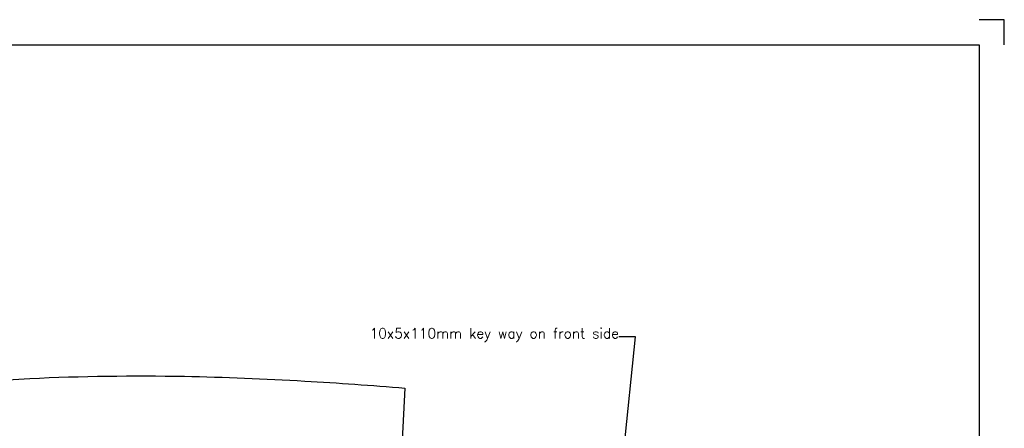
# Model space of a CAD drawing. Extents: x -2890 to 290, y -788 to 1362.
# Tile 5 of 5: x -1664 to 290, y 552 to 1362. Entities that reach past the tile are written whole.
import ezdxf

# ---------------------------------------------------------------- set-up
doc = ezdxf.new("R2010")
doc.units = 0
doc.header["$LTSCALE"] = 1.5
doc.layers.get('0').update_dxf_attribs({"linetype": 'CONTINUOUS'})
doc.layers.add('DIMS', color=7, linetype='CONTINUOUS', lineweight=15)
doc.layers.add('RAMME', color=7, linetype='CONTINUOUS')
doc.styles.add('ROMANS', font='romans')
doc.dimstyles.new('Text 20', dxfattribs={"dimtxt": 20, "dimasz": 15, "dimexe": 10, "dimexo": 0, "dimgap": 0, "dimtad": 0, "dimdsep": 46, "dimtxsty": 'ROMANS', "dimcen": 10, "dimazin": 2, "dimtfac": 0.65, "dimtofl": 0, "dimtmove": 0, "dimatfit": 0, "dimfxl": 1, "dimtolj": 1, "dimarcsym": 0})

msp = doc.modelspace()

# ---------------------------------------------------------------- linework, layer by layer
msp.add_lwpolyline([(-2710.515, 326.957), (-2749.859, 529.362, -0.00171646), (-2742.192, 530.537), (-2721.109, 533.698), (-2677.94, 540.014, -0.00367725), (-2404.171, 577.54, -0.01080311), (-1822.247, 638.682, -0.00783137), (-1643.477, 650.697, -0.01631885), (-1337.082, 654.951, -0.01052772), (-1098.281, 645.625, -0.0056804), (-899.465, 631.617), (-930.923, 24.776, -0.00729233), (-1504.373, 60.567, -0.01053802), (-1783.914, 87.618, -0.02581898), (-2396.336, 192.171, -0.01171727), (-2555.176, 232.127, -0.02751719), (-2626.95, 256), (-2632.322, 258.224), (-2637.585, 260.497), (-2642.733, 262.821, -0.0616017), (-2684.135, 287.521, -0.10231576), (-2705.436, 312.368, -0.07377187)], format="xyb", close=True)
at = {"layer": 'RAMME'}
for p, q in [((289.5, 1362), (239.5, 1362)), ((289.5, 1312), (289.5, 1362)), ((-2840.5, 1312), (239.5, 1312)), ((239.5, 1312), (239.5, -738)), ((239.5, 1312), (239.5, 1312))]:
    msp.add_line(p, q, dxfattribs=at)

# ---------------------------------------------------------------- texts
at = {"layer": 'DIMS', "insert": (-475, 723.5), "char_height": 20, "attachment_point": 9, "style": 'ROMANS'}
msp.add_mtext('10x5x110mm key way on front side', dxfattribs=at)

# ---------------------------------------------------------------- leaders
at = {"layer": 'DIMS', "annotation_type": 0, "has_hookline": 1, "hookline_direction": 1, "text_width": 564.762}
msp.add_leader([(-500.5, 160.871), (-442, 733.5), (-475, 733.5)], dimstyle='Text 20', override={"dimgap": 0, "dimtad": 0}, dxfattribs=at)

doc.saveas('drawing.dxf')
